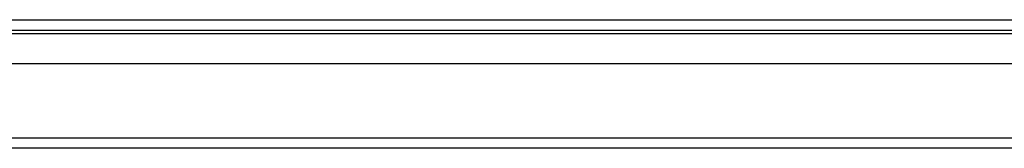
# Model space of a CAD drawing. Header units: inches. Extents: x 28 to 747, y 82 to 346.
# Tile 13 of 246: x 81.78 to 91.11, y 82 to 83.22. Entities that reach past the tile are written whole.
import ezdxf

# ---------------------------------------------------------------- set-up
doc = ezdxf.new("R2010")
doc.units = ezdxf.units.IN
doc.header["$MEASUREMENT"] = 0
doc.layers.add('Visible Edges(ANSI)', color=7, linetype='Continuous', lineweight=25)
doc.layers.add('Visible Tangent Edges(ANSI)', color=7, linetype='Continuous', lineweight=25)

msp = doc.modelspace()

# ---------------------------------------------------------------- linework, layer by layer
at = {"layer": 'Visible Edges(ANSI)'}
for p, q in [((28.5431, 83.1181), (100.3451, 83.1181)), ((94.5026, 82.7985), (76.5876, 82.7985)), ((100.2466, 81.9985), (28.6416, 81.9985))]:
    msp.add_line(p, q, dxfattribs=at)
at = {"layer": 'Visible Tangent Edges(ANSI)'}
for p, q in [((28.5431, 83.2171), (99.5779, 83.2171)), ((75.7744, 83.0871), (95.3157, 83.0871)), ((28.6416, 82.0975), (100.2466, 82.0975))]:
    msp.add_line(p, q, dxfattribs=at)

doc.saveas('drawing.dxf')
